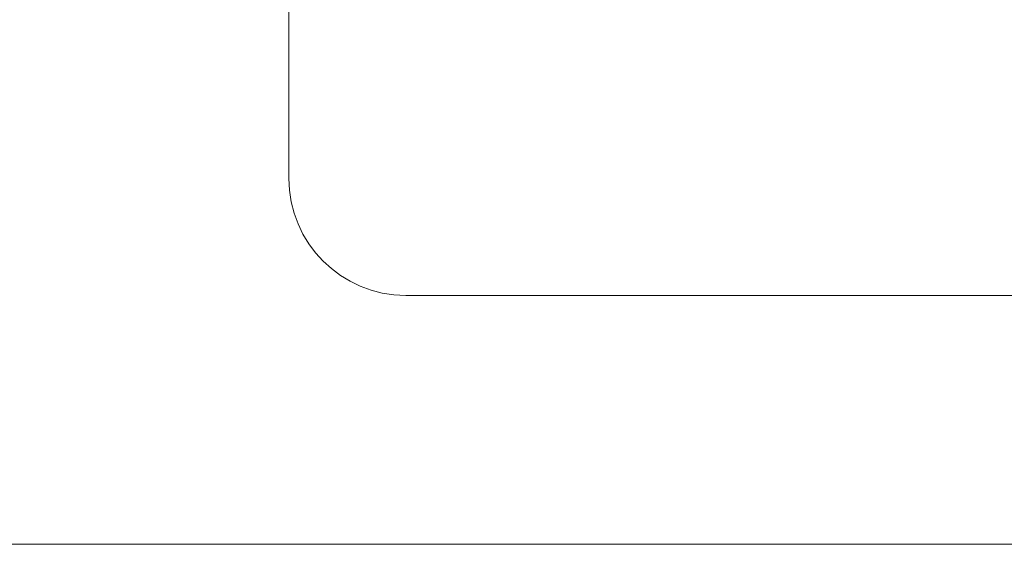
# Model space of a CAD drawing. Header units: millimetres. Extents: x 4 to 594, y -297 to -6.
# Tile 49 of 134: x 258 to 284, y -267 to -253. Entities that reach past the tile are written whole.
import ezdxf

# ---------------------------------------------------------------- set-up
doc = ezdxf.new("R2010")
doc.units = ezdxf.units.MM
doc.header["$MEASUREMENT"] = 0
doc.layers.add('Layer 1', color=7, linetype='Continuous', lineweight=0)

# ---------------------------------------------------------------- blocks, each defined once
blk = doc.blocks.new('Block_20')
at = {"layer": 'Layer 1', "color": 240, "lineweight": 0, "true_color": 0xed2224}
blk.add_open_spline([(399.418, -192.394), (399.418, -192.394), (399.418, -257.266), (399.418, -257.266), (399.418, -258.916), (398.068, -260.266), (396.418, -260.266), (396.418, -260.266), (268.289, -260.266), (268.289, -260.266), (266.639, -260.266), (265.289, -258.916), (265.289, -257.266), (265.289, -257.266), (265.289, -192.394), (265.289, -192.394), (265.289, -190.744), (266.639, -189.394), (268.289, -189.394), (268.289, -189.394), (396.418, -189.394), (396.418, -189.394), (398.068, -189.394), (399.418, -190.744), (399.418, -192.394)], degree=3, knots=[0, 0, 0, 0, 1, 1, 1, 2, 2, 2, 3, 3, 3, 4, 4, 4, 5, 5, 5, 6, 6, 6, 7, 7, 7, 8, 8, 8, 8], dxfattribs=at)
blk = doc.blocks.new('Block_35')
at = {"layer": 'Layer 1', "color": 242, "lineweight": 0, "true_color": 0xe32227}
blk.add_open_spline([(247.972, -266.649), (247.972, -266.649), (497.972, -266.649), (497.972, -266.649)], degree=3, dxfattribs=at)
blk = doc.blocks.new('Block_0')
at = {"layer": 'Layer 1'}
for name in ['Block_20', 'Block_35']:
    blk.add_blockref(name, (0, 0), dxfattribs=at)

msp = doc.modelspace()

# ---------------------------------------------------------------- block references
at = {"layer": 'Layer 1'}
msp.add_blockref('Block_0', (0, 0), dxfattribs=at)

doc.saveas('drawing.dxf')
